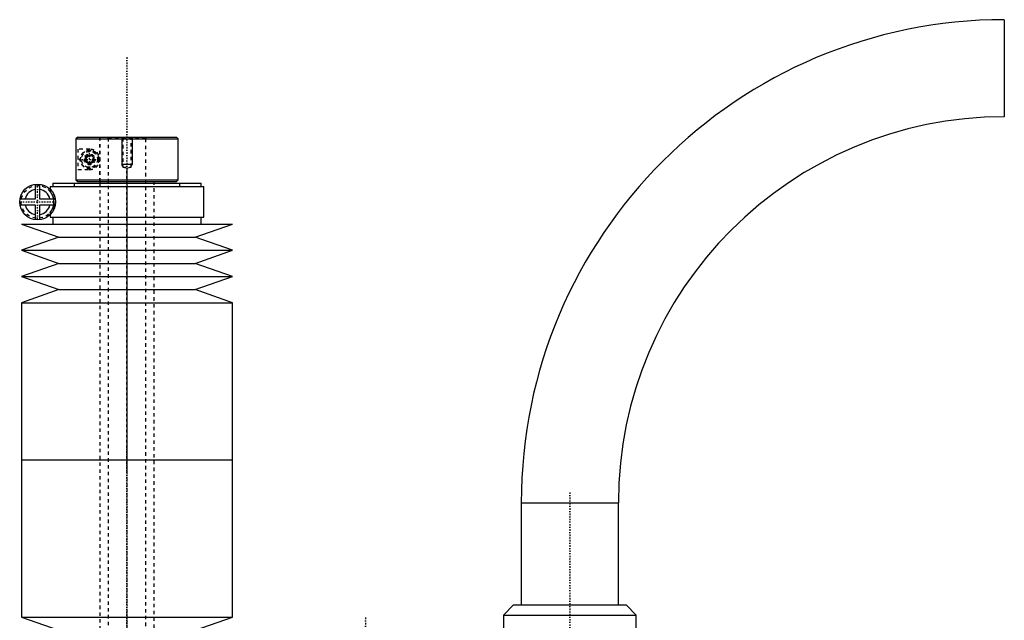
# Model space of a CAD drawing. Extents: x -392 to 140, y -99 to 428.
# Tile 4 of 5: x -381 to -92, y 252 to 428. Entities that reach past the tile are written whole.
import ezdxf

# ---------------------------------------------------------------- set-up
doc = ezdxf.new("R2010")
doc.units = 0
doc.linetypes.add('CENTER', pattern=[1.5, 0.45, -0.5, 0.05, -0.5])
doc.linetypes.add('DASHED', pattern=[2, 1, -1])
for name, color, linetype in [('AM_0', 7, 'CONTINUOUS'), ('AM_10', 7, 'CONTINUOUS'), ('AM_3', 7, 'DASHED'), ('AM_7', 7, 'CENTER')]:
    doc.layers.add(name, color=color, linetype=linetype)

msp = doc.modelspace()

# ---------------------------------------------------------------- linework, layer by layer
at = {"layer": 'AM_0', "color": 7, "linetype": 'CONTINUOUS'}
for p, q in [((-92.45, 428), (-92.45, 399.5)), ((-364.48, 393.5), (-364.98, 393)), ((-364.48, 393.5), (-335.5, 393.5)), ((-335, 393), (-335.5, 393.5)), ((-364.98, 393), (-335, 393)), ((-364.98, 393), (-364.98, 381)), ((-335, 381), (-335, 393)), ((-376.85, 375.4), (-376.85, 379.72)), ((-375.65, 379.72), (-375.65, 375.4)), ((-372.55, 379), (-372.55, 378.22)), ((-372.55, 379), (-327.45, 379)), ((-371.75, 380), (-371.75, 379)), ((-371.75, 380), (-328.25, 380)), ((-364.98, 381), (-335, 381)), ((-364.98, 381), (-364.48, 380.5)), ((-364.48, 380.5), (-335.5, 380.5)), ((-358, 380.5), (-358, 380)), ((-342, 380), (-342, 380.5)), ((-335.5, 380.5), (-335, 381)), ((-328.25, 379), (-328.25, 380)), ((-327.45, 370), (-327.45, 379)), ((-381.42, 375.4), (-376.85, 375.4)), ((-376.85, 373.6), (-381.42, 373.6)), ((-376.85, 369.28), (-376.85, 373.6)), ((-375.65, 375.4), (-371.08, 375.4)), ((-375.65, 373.6), (-375.65, 369.28)), ((-371.08, 373.6), (-375.65, 373.6)), ((-372.55, 370.78), (-372.55, 370)), ((-372.55, 370), (-327.45, 370)), ((-371.75, 370), (-371.75, 368)), ((-328.25, 368), (-328.25, 370)), ((-381, 368), (-370, 364.15)), ((-381, 368), (-319, 368)), ((-330, 364.15), (-319, 368)), ((-370, 364.15), (-381, 360.31)), ((-370, 364.15), (-330, 364.15)), ((-319, 360.31), (-330, 364.15)), ((-381, 360.31), (-370, 356.46)), ((-381, 360.31), (-319, 360.31)), ((-330, 356.46), (-319, 360.31)), ((-370, 356.46), (-381, 352.62)), ((-370, 356.46), (-330, 356.46)), ((-319, 352.62), (-330, 356.46)), ((-381, 352.62), (-370, 348.77)), ((-381, 352.62), (-319, 352.62)), ((-330, 348.77), (-319, 352.62)), ((-370, 348.77), (-381, 344.93)), ((-370, 348.77), (-330, 348.77)), ((-319, 344.93), (-330, 348.77)), ((-381, 344.93), (-381, 298.79)), ((-381, 344.93), (-319, 344.93)), ((-319, 298.79), (-319, 344.93)), ((-381, 298.79), (-319, 298.79)), ((-381, 298.79), (-381, 252.65)), ((-381, 298.79), (-319, 298.79)), ((-319, 252.65), (-319, 298.79)), ((-234.25, 286.2), (-234.25, 256.2)), ((-234.25, 286.2), (-205.75, 286.2)), ((-205.75, 256.2), (-205.75, 286.2)), ((-236.5, 256.2), (-239.5, 253.2)), ((-236.5, 256.2), (-203.5, 256.2)), ((-200.5, 253.2), (-203.5, 256.2)), ((-381, 252.65), (-370, 248.81)), ((-381, 252.65), (-319, 252.65)), ((-330, 248.81), (-319, 252.65)), ((-239.5, 253.2), (-239.5, 236.2)), ((-239.5, 253.2), (-200.5, 253.2)), ((-200.5, 236.2), (-200.5, 253.2))]:
    msp.add_line(p, q, dxfattribs=at)
msp.add_polyline3d([(-359.75, 387, 0), (-359.75, 386.99, 0), (-359.75, 386.98, 0), (-359.75, 386.96, 0), (-359.75, 386.96, 0), (-359.75, 386.95, 0), (-359.75, 386.93, 0), (-359.75, 386.92, 0), (-359.75, 386.9, 0), (-359.75, 386.89, 0), (-359.76, 386.87, 0), (-359.76, 386.87, 0), (-359.76, 386.86, 0), (-359.76, 386.85, 0), (-359.76, 386.83, 0), (-359.76, 386.82, 0), (-359.77, 386.8, 0), (-359.77, 386.79, 0), (-359.77, 386.78, 0), (-359.77, 386.77, 0), (-359.77, 386.76, 0), (-359.78, 386.74, 0), (-359.78, 386.73, 0), (-359.78, 386.73, 0), (-359.78, 386.71, 0), (-359.79, 386.7, 0), (-359.79, 386.69, 0), (-359.79, 386.68, 0), (-359.79, 386.67, 0), (-359.8, 386.66, 0), (-359.8, 386.64, 0), (-359.81, 386.63, 0), (-359.81, 386.61, 0), (-359.81, 386.61, 0), (-359.82, 386.6, 0), (-359.82, 386.58, 0), (-359.83, 386.57, 0), (-359.83, 386.56, 0), (-359.84, 386.54, 0), (-359.84, 386.53, 0), (-359.84, 386.52, 0), (-359.85, 386.52, 0), (-359.85, 386.5, 0), (-359.86, 386.49, 0), (-359.86, 386.48, 0), (-359.87, 386.46, 0), (-359.88, 386.45, 0), (-359.88, 386.44, 0), (-359.88, 386.44, 0), (-359.89, 386.42, 0), (-359.9, 386.41, 0), (-359.9, 386.4, 0), (-359.91, 386.39, 0), (-359.92, 386.38, 0), (-359.92, 386.37, 0), (-359.92, 386.36, 0), (-359.93, 386.35, 0), (-359.94, 386.34, 0), (-359.95, 386.33, 0), (-359.95, 386.32, 0), (-359.96, 386.3, 0), (-359.97, 386.3, 0), (-359.97, 386.29, 0), (-359.98, 386.28, 0), (-359.98, 386.27, 0), (-359.99, 386.27, 0), (-360.01, 386.23, 0), (-360.06, 386.17, 0), (-360.11, 386.12, 0), (-360.17, 386.07, 0), (-360.22, 386.02, 0), (-360.28, 385.98, 0), (-360.31, 385.96, 0), (-360.34, 385.94, 0), (-360.4, 385.9, 0), (-360.47, 385.87, 0), (-360.5, 385.86, 0), (-360.53, 385.84, 0), (-360.59, 385.82, 0), (-360.66, 385.8, 0), (-360.69, 385.79, 0), (-360.72, 385.78, 0), (-360.79, 385.77, 0), (-360.85, 385.76, 0), (-360.91, 385.75, 0), (-360.97, 385.75, 0), (-361.03, 385.75, 0), (-361.06, 385.75, 0), (-361.09, 385.75, 0), (-361.15, 385.76, 0), (-361.22, 385.77, 0), (-361.28, 385.78, 0), (-361.34, 385.8, 0), (-361.4, 385.81, 0), (-361.43, 385.83, 0), (-361.46, 385.84, 0), (-361.51, 385.86, 0), (-361.57, 385.89, 0), (-361.63, 385.92, 0), (-361.68, 385.95, 0), (-361.74, 385.99, 0), (-361.76, 386.01, 0), (-361.79, 386.03, 0), (-361.84, 386.07, 0), (-361.89, 386.12, 0), (-361.93, 386.17, 0), (-361.97, 386.22, 0), (-362.02, 386.27, 0), (-362.04, 386.3, 0), (-362.06, 386.33, 0), (-362.08, 386.37, 0), (-362.09, 386.38, 0), (-362.09, 386.39, 0), (-362.1, 386.4, 0), (-362.1, 386.4, 0), (-362.1, 386.42, 0), (-362.11, 386.43, 0), (-362.12, 386.44, 0), (-362.12, 386.45, 0), (-362.13, 386.46, 0), (-362.13, 386.47, 0), (-362.13, 386.47, 0), (-362.14, 386.49, 0), (-362.14, 386.5, 0), (-362.15, 386.51, 0), (-362.16, 386.52, 0), (-362.16, 386.54, 0), (-362.16, 386.54, 0), (-362.17, 386.55, 0), (-362.17, 386.56, 0), (-362.18, 386.57, 0), (-362.18, 386.59, 0), (-362.18, 386.6, 0), (-362.19, 386.61, 0), (-362.19, 386.62, 0), (-362.19, 386.63, 0), (-362.2, 386.64, 0), (-362.2, 386.65, 0), (-362.2, 386.67, 0), (-362.21, 386.68, 0), (-362.21, 386.69, 0), (-362.21, 386.7, 0), (-362.22, 386.71, 0), (-362.22, 386.72, 0), (-362.22, 386.73, 0), (-362.22, 386.74, 0), (-362.22, 386.75, 0), (-362.23, 386.76, 0), (-362.23, 386.78, 0), (-362.23, 386.78, 0), (-362.23, 386.79, 0), (-362.23, 386.8, 0), (-362.24, 386.82, 0), (-362.24, 386.83, 0), (-362.24, 386.85, 0), (-362.24, 386.86, 0), (-362.24, 386.87, 0), (-362.24, 386.88, 0), (-362.25, 386.89, 0), (-362.25, 386.91, 0), (-362.25, 386.92, 0), (-362.25, 386.93, 0), (-362.25, 386.95, 0), (-362.25, 386.96, 0), (-362.25, 386.96, 0), (-362.25, 386.98, 0), (-362.25, 386.99, 0), (-362.25, 387, 0), (-362.25, 387.01, 0), (-362.25, 387.02, 0), (-362.25, 387.04, 0), (-362.25, 387.04, 0), (-362.25, 387.05, 0), (-362.25, 387.07, 0), (-362.25, 387.08, 0), (-362.25, 387.09, 0), (-362.25, 387.11, 0), (-362.24, 387.12, 0), (-362.24, 387.13, 0), (-362.24, 387.14, 0), (-362.24, 387.15, 0), (-362.24, 387.17, 0), (-362.24, 387.18, 0), (-362.23, 387.2, 0), (-362.23, 387.21, 0), (-362.23, 387.22, 0), (-362.23, 387.22, 0), (-362.23, 387.24, 0), (-362.22, 387.25, 0), (-362.22, 387.26, 0), (-362.22, 387.27, 0), (-362.22, 387.28, 0), (-362.22, 387.29, 0), (-362.21, 387.3, 0), (-362.21, 387.31, 0), (-362.21, 387.32, 0), (-362.2, 387.33, 0), (-362.2, 387.35, 0), (-362.2, 387.36, 0), (-362.19, 387.37, 0), (-362.19, 387.38, 0), (-362.19, 387.39, 0), (-362.18, 387.4, 0), (-362.18, 387.41, 0), (-362.18, 387.43, 0), (-362.17, 387.44, 0), (-362.17, 387.45, 0), (-362.16, 387.46, 0), (-362.16, 387.46, 0), (-362.16, 387.48, 0), (-362.15, 387.49, 0), (-362.14, 387.5, 0), (-362.14, 387.51, 0), (-362.13, 387.53, 0), (-362.13, 387.53, 0), (-362.13, 387.54, 0), (-362.12, 387.55, 0), (-362.12, 387.56, 0), (-362.11, 387.57, 0), (-362.1, 387.58, 0), (-362.1, 387.6, 0), (-362.1, 387.6, 0), (-362.09, 387.61, 0), (-362.09, 387.62, 0), (-362.08, 387.63, 0), (-362.06, 387.67, 0), (-362.04, 387.7, 0), (-362.02, 387.73, 0), (-361.97, 387.78, 0), (-361.93, 387.83, 0), (-361.89, 387.88, 0), (-361.84, 387.93, 0), (-361.79, 387.97, 0), (-361.76, 387.99, 0), (-361.74, 388.01, 0), (-361.68, 388.05, 0), (-361.63, 388.08, 0), (-361.57, 388.11, 0), (-361.51, 388.14, 0), (-361.46, 388.16, 0), (-361.43, 388.17, 0), (-361.4, 388.19, 0), (-361.34, 388.2, 0), (-361.28, 388.22, 0), (-361.22, 388.23, 0), (-361.15, 388.24, 0), (-361.09, 388.25, 0), (-361.06, 388.25, 0), (-361.03, 388.25, 0), (-360.97, 388.25, 0), (-360.91, 388.25, 0), (-360.85, 388.24, 0), (-360.79, 388.23, 0), (-360.72, 388.22, 0), (-360.69, 388.21, 0), (-360.66, 388.2, 0), (-360.59, 388.18, 0), (-360.53, 388.16, 0), (-360.5, 388.14, 0), (-360.47, 388.13, 0), (-360.4, 388.1, 0), (-360.34, 388.06, 0), (-360.31, 388.04, 0), (-360.28, 388.02, 0), (-360.22, 387.98, 0), (-360.17, 387.93, 0), (-360.11, 387.88, 0), (-360.06, 387.83, 0), (-360.01, 387.77, 0), (-359.99, 387.73, 0), (-359.98, 387.73, 0), (-359.98, 387.72, 0), (-359.97, 387.71, 0), (-359.97, 387.7, 0), (-359.96, 387.7, 0), (-359.95, 387.68, 0), (-359.95, 387.67, 0), (-359.94, 387.66, 0), (-359.93, 387.65, 0), (-359.92, 387.64, 0), (-359.92, 387.63, 0), (-359.92, 387.62, 0), (-359.91, 387.61, 0), (-359.9, 387.6, 0), (-359.9, 387.59, 0), (-359.89, 387.58, 0), (-359.88, 387.56, 0), (-359.88, 387.56, 0), (-359.88, 387.55, 0), (-359.87, 387.54, 0), (-359.86, 387.52, 0), (-359.86, 387.51, 0), (-359.85, 387.5, 0), (-359.85, 387.48, 0), (-359.84, 387.48, 0), (-359.84, 387.47, 0), (-359.84, 387.46, 0), (-359.83, 387.44, 0), (-359.83, 387.43, 0), (-359.82, 387.42, 0), (-359.82, 387.4, 0), (-359.81, 387.39, 0), (-359.81, 387.39, 0), (-359.81, 387.37, 0), (-359.8, 387.36, 0), (-359.8, 387.34, 0), (-359.79, 387.33, 0), (-359.79, 387.32, 0), (-359.79, 387.31, 0), (-359.79, 387.3, 0), (-359.78, 387.29, 0), (-359.78, 387.27, 0), (-359.78, 387.27, 0), (-359.78, 387.26, 0), (-359.77, 387.24, 0), (-359.77, 387.23, 0), (-359.77, 387.22, 0), (-359.77, 387.21, 0), (-359.77, 387.2, 0), (-359.76, 387.18, 0), (-359.76, 387.17, 0), (-359.76, 387.15, 0), (-359.76, 387.14, 0), (-359.76, 387.13, 0), (-359.76, 387.13, 0), (-359.75, 387.11, 0), (-359.75, 387.1, 0), (-359.75, 387.08, 0), (-359.75, 387.07, 0), (-359.75, 387.05, 0), (-359.75, 387.04, 0), (-359.75, 387.04, 0), (-359.75, 387.02, 0), (-359.75, 387.01, 0), (-359.75, 387, 0)], dxfattribs=at)
msp.add_circle((-376.25, 374.5), 5.25, dxfattribs=at)
for centre, radius, start, end in [((-92.45, 286.2), 141.8, 90, 180), ((-92.45, 286.2), 113.3, 90, 180), ((-376.25, 374.5), 3.75, 99.2069, 166.1135), ((-376.25, 374.5), 3.75, 13.8865, 80.7931), ((-376.25, 374.5), 3.75, 193.8865, 260.7931), ((-376.25, 374.5), 3.75, 279.2069, 346.1135)]:
    msp.add_arc(centre, radius, start, end, dxfattribs=at)
at = {"layer": 'AM_10', "color": 7, "linetype": 'CONTINUOUS'}
for p, q in [((-351.5, 393.5), (-351.5, 385.5)), ((-348.5, 393.5), (-348.5, 385.5)), ((-348.5, 385.5), (-351.5, 385.5)), ((-351.23, 385.03), (-351.5, 385.5)), ((-348.77, 385.03), (-348.5, 385.5))]:
    msp.add_line(p, q, dxfattribs=at)
msp.add_arc((-361, 387), 0.974, 75, 15, dxfattribs=at)
at = {"layer": 'AM_3', "color": 6, "linetype": 'DASHED'}
for p, q in [((-358, 393.5), (-358, 380.5)), ((-357.96, 380.5), (-357.96, 393.5)), ((-355.75, 393.5), (-355.5, 393.25)), ((-355.5, 393.25), (-355.5, -76)), ((-355.5, 393.25), (-344.5, 393.25)), ((-351.5, 393.5), (-351.23, 393.23)), ((-351.23, 393.23), (-351.23, 384.75)), ((-351.23, 393.23), (-348.77, 393.23)), ((-348.77, 393.23), (-348.5, 393.5)), ((-348.77, 384.75), (-348.77, 393.23)), ((-344.5, 393.25), (-344.25, 393.5)), ((-344.5, -76), (-344.5, 393.25)), ((-361, 390), (-364.39, 390)), ((-364.39, 390), (-364.39, 384)), ((-362.25, 387.72), (-361, 388.44)), ((-362.25, 386.28), (-362.25, 387.72)), ((-361, 388.44), (-359.75, 387.72)), ((-359.75, 387.72), (-359.75, 386.28)), ((-361, 385.56), (-362.25, 386.28)), ((-359.75, 386.28), (-361, 385.56)), ((-351.23, 384.75), (-350, 384.42)), ((-351.23, 384.75), (-348.77, 384.75)), ((-350, 384.42), (-348.77, 384.75)), ((-364.39, 384), (-361, 384)), ((-365.5, 380), (-365.5, 379)), ((-358, 380), (-358, -32.5)), ((-342, -32.5), (-342, 380)), ((-334.5, 379), (-334.5, 380)), ((-372.55, 378.22), (-372.55, 377.56)), ((-371.44, 372.41), (-371.44, 376.59)), ((-372.55, 371.44), (-372.55, 370.78))]:
    msp.add_line(p, q, dxfattribs=at)
msp.add_polyline3d([(-372.55, 371.44, 0), (-372.55, 371.45, 0), (-372.51, 371.49, 0), (-372.47, 371.55, 0), (-372.45, 371.56, 0), (-372.44, 371.58, 0), (-372.43, 371.59, 0), (-372.42, 371.6, 0), (-372.4, 371.63, 0), (-372.39, 371.65, 0), (-372.38, 371.66, 0), (-372.37, 371.68, 0), (-372.35, 371.71, 0), (-372.33, 371.74, 0), (-372.31, 371.75, 0), (-372.3, 371.77, 0), (-372.28, 371.8, 0), (-372.26, 371.84, 0), (-372.23, 371.88, 0), (-372.21, 371.91, 0), (-372.18, 371.96, 0), (-372.17, 371.98, 0), (-372.15, 372, 0), (-372.12, 372.05, 0), (-372.1, 372.1, 0), (-372.07, 372.15, 0), (-372.04, 372.2, 0), (-372.01, 372.26, 0), (-371.99, 372.28, 0), (-371.98, 372.31, 0), (-371.95, 372.38, 0), (-371.91, 372.44, 0), (-371.88, 372.51, 0), (-371.85, 372.58, 0), (-371.82, 372.65, 0), (-371.8, 372.69, 0), (-371.79, 372.73, 0), (-371.76, 372.81, 0), (-371.72, 372.9, 0), (-371.69, 372.99, 0), (-371.66, 373.09, 0), (-371.63, 373.19, 0), (-371.62, 373.25, 0), (-371.6, 373.3, 0), (-371.57, 373.42, 0), (-371.56, 373.5, 0), (-371.55, 373.52, 0), (-371.55, 373.54, 0), (-371.54, 373.55, 0), (-371.54, 373.56, 0), (-371.54, 373.58, 0), (-371.53, 373.61, 0), (-371.53, 373.63, 0), (-371.53, 373.65, 0), (-371.52, 373.67, 0), (-371.52, 373.68, 0), (-371.52, 373.7, 0), (-371.51, 373.72, 0), (-371.51, 373.74, 0), (-371.51, 373.77, 0), (-371.5, 373.79, 0), (-371.5, 373.81, 0), (-371.5, 373.83, 0), (-371.5, 373.84, 0), (-371.49, 373.86, 0), (-371.49, 373.89, 0), (-371.49, 373.91, 0), (-371.48, 373.93, 0), (-371.48, 373.96, 0), (-371.48, 373.97, 0), (-371.48, 373.98, 0), (-371.48, 374.01, 0), (-371.47, 374.03, 0), (-371.47, 374.05, 0), (-371.47, 374.06, 0), (-371.47, 374.08, 0), (-371.47, 374.11, 0), (-371.46, 374.12, 0), (-371.46, 374.13, 0), (-371.46, 374.16, 0), (-371.46, 374.18, 0), (-371.46, 374.21, 0), (-371.46, 374.23, 0), (-371.46, 374.26, 0), (-371.46, 374.27, 0), (-371.45, 374.29, 0), (-371.45, 374.31, 0), (-371.45, 374.34, 0), (-371.45, 374.36, 0), (-371.45, 374.39, 0), (-371.45, 374.41, 0), (-371.45, 374.42, 0), (-371.45, 374.44, 0), (-371.45, 374.46, 0), (-371.45, 374.49, 0), (-371.45, 374.5, 0), (-371.45, 374.51, 0), (-371.45, 374.54, 0), (-371.45, 374.56, 0), (-371.45, 374.58, 0), (-371.45, 374.59, 0), (-371.45, 374.61, 0), (-371.45, 374.64, 0), (-371.45, 374.66, 0), (-371.45, 374.69, 0), (-371.45, 374.71, 0), (-371.46, 374.73, 0), (-371.46, 374.74, 0), (-371.46, 374.77, 0), (-371.46, 374.79, 0), (-371.46, 374.82, 0), (-371.46, 374.84, 0), (-371.46, 374.87, 0), (-371.46, 374.88, 0), (-371.47, 374.89, 0), (-371.47, 374.92, 0), (-371.47, 374.94, 0), (-371.47, 374.95, 0), (-371.47, 374.97, 0), (-371.48, 374.99, 0), (-371.48, 375.02, 0), (-371.48, 375.03, 0), (-371.48, 375.04, 0), (-371.48, 375.07, 0), (-371.49, 375.09, 0), (-371.49, 375.11, 0), (-371.49, 375.14, 0), (-371.5, 375.16, 0), (-371.5, 375.17, 0), (-371.5, 375.19, 0), (-371.5, 375.21, 0), (-371.51, 375.23, 0), (-371.51, 375.26, 0), (-371.51, 375.28, 0), (-371.52, 375.3, 0), (-371.52, 375.32, 0), (-371.52, 375.33, 0), (-371.53, 375.35, 0), (-371.53, 375.37, 0), (-371.53, 375.39, 0), (-371.54, 375.42, 0), (-371.54, 375.44, 0), (-371.54, 375.45, 0), (-371.55, 375.46, 0), (-371.55, 375.48, 0), (-371.56, 375.5, 0), (-371.57, 375.58, 0), (-371.6, 375.7, 0), (-371.62, 375.75, 0), (-371.63, 375.81, 0), (-371.66, 375.91, 0), (-371.69, 376.01, 0), (-371.72, 376.1, 0), (-371.76, 376.19, 0), (-371.79, 376.27, 0), (-371.8, 376.31, 0), (-371.82, 376.35, 0), (-371.85, 376.42, 0), (-371.88, 376.49, 0), (-371.91, 376.56, 0), (-371.95, 376.62, 0), (-371.98, 376.69, 0), (-371.99, 376.72, 0), (-372.01, 376.74, 0), (-372.04, 376.8, 0), (-372.07, 376.85, 0), (-372.1, 376.9, 0), (-372.12, 376.95, 0), (-372.15, 377, 0), (-372.17, 377.02, 0), (-372.18, 377.04, 0), (-372.21, 377.09, 0), (-372.23, 377.12, 0), (-372.26, 377.16, 0), (-372.28, 377.2, 0), (-372.3, 377.23, 0), (-372.31, 377.25, 0), (-372.33, 377.26, 0), (-372.35, 377.29, 0), (-372.37, 377.32, 0), (-372.38, 377.34, 0), (-372.39, 377.35, 0), (-372.4, 377.37, 0), (-372.42, 377.4, 0), (-372.43, 377.41, 0), (-372.44, 377.42, 0), (-372.45, 377.44, 0), (-372.47, 377.45, 0), (-372.51, 377.51, 0), (-372.55, 377.55, 0), (-372.55, 377.56, 0)], dxfattribs=at)
for centre, radius in [((-361, 387), 2.75), ((-361, 387), 2.65), ((-361, 387), 2.35), ((-361, 387), 1.6), ((-361, 387), 1.25), ((-376.25, 374.5), 4.8)]:
    msp.add_circle(centre, radius, dxfattribs=at)
msp.add_arc((-361, 387), 3, 270, 90, dxfattribs=at)
at = {"layer": 'AM_7', "color": 4, "linetype": 'CENTER'}
for p, q in [((-350, 416.98), (-350, -99.47)), ((-361, 383.85), (-361, 390.15)), ((-364.15, 387), (-357.85, 387)), ((-350, 384.06), (-350, 294.73)), ((-376.25, 369.46), (-376.25, 379.54)), ((-381.29, 374.5), (-371.21, 374.5)), ((-350, 302.85), (-350, 213.52)), ((-220, 289.25), (-220, 222.15)), ((-350, 255), (-350, -20)), ((-280, 252.5), (-280, 223.9))]:
    msp.add_line(p, q, dxfattribs=at)

doc.saveas('drawing.dxf')
